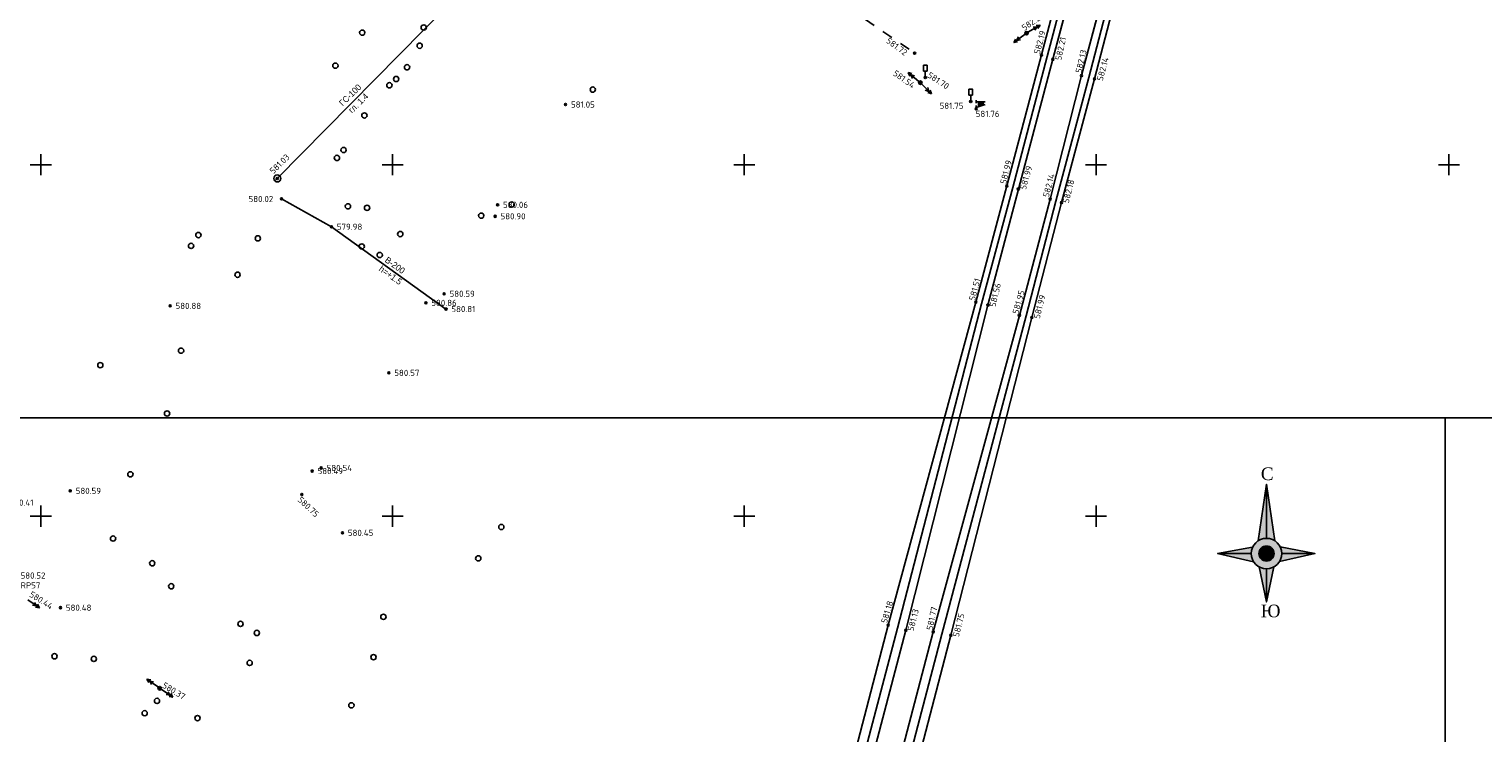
# Model space of a CAD drawing. Header units: metres. Extents: x 548732 to 549770, y 4592490 to 4594056.
# Tile 22 of 61: x 549299 to 549505, y 4592990 to 4593090. Entities that reach past the tile are written whole.
import ezdxf

# ---------------------------------------------------------------- set-up
doc = ezdxf.new("R2010")
doc.units = ezdxf.units.M
doc.header["$PDMODE"] = 32
doc.header["$PDSIZE"] = 0.3
doc.linetypes.add('Д_ТРОТ_ТРУБА', pattern=[3, 1.5, -1.5])
for name, color, linetype in [('(001) Сетка', 92, 'Continuous'), ('(002) Рамка', 7, 'Continuous'), ('(003) Пункты', 7, 'Continuous'), ('(007) Здания', 7, 'Continuous'), ('(011) Колодцы', 7, 'Continuous'), ('(013) Газ', 30, 'ИК_Газопровод -------г--------'), ('(014) Водопровод', 5, 'ИК_Водопровод -------в--------'), ('(022) Возд. Линии', 7, 'Continuous'), ('(023) Ж_дорога', 7, 'Continuous'), ('(025) Дорога', 7, 'Continuous'), ('(026) Д_знаки', 7, 'Continuous'), ('(038) Деревья', 7, 'Continuous'), ('shtamp_роза-ветров', 7, 'Continuous'), ('V-CTRL-HCPT', 150, 'Continuous'), ('V-NODE', 1, 'Continuous'), ('V-NODE-TEXT', 11, 'Continuous')]:
    doc.layers.add(name, color=color, linetype=linetype)
doc.styles.add('D-431', font='d431.ttf')
doc.styles.add('S', font='txtwr', dxfattribs={"oblique": 15})
doc.styles.get("Standard").update_dxf_attribs({"font": 'simplex.shx'})
doc.linetypes.add('DOROGA_TRAM', pattern='A,0,["|",Standard,S=5.2,R=0,X=0,Y=-2.6],-12,["|",Standard,S=3.2,R=0,X=0,Y=-1.6],-12', length=24)
doc.linetypes.add('GAZ_VOZDUSH', pattern='A,1,-2,["~",Standard,S=3,R=0,X=-1.5,Y=-1.5],-1,10', length=14)
doc.linetypes.add('ИК_Водопровод -------в--------', pattern='A,9,-0.6,["В",Standard,S=1.2,R=0,X=0,Y=-0.6],-1.2', length=10.8)
doc.linetypes.add('ИК_Газопровод -------г--------', pattern='A,9,-0.6,["Г",Standard,S=1.2,R=0,X=0,Y=-0.6],-1.2', length=10.8)

# ---------------------------------------------------------------- blocks, each defined once
blk = doc.blocks.new('d')
at = {"layer": '(038) Деревья'}
blk.add_ellipse((0, 0), major_axis=(0.265, 0.265), ratio=1, start_param=5.497787, end_param=11.780972, dxfattribs=at)
blk = doc.blocks.new('strela1')
at = {"layer": '(022) Возд. Линии'}
for p, q in [((-2, 0), (-1.5, 0.25)), ((0, 0), (-2, 0)), ((-2, 0), (-1.5, -0.25)), ((-1.5, 0), (-1, 0.25)), ((-1.5, 0), (-1, -0.25))]:
    blk.add_line(p, q, dxfattribs=at)
blk = doc.blocks.new('strela2')
at = {"layer": '(022) Возд. Линии'}
for p, q in [((0, 0), (2, 0)), ((1.5, 0), (1, 0.25)), ((1.5, 0), (1, -0.25)), ((2, 0), (1.5, 0.25)), ((2, 0), (1.5, -0.25))]:
    blk.add_line(p, q, dxfattribs=at)
blk = doc.blocks.new('STOLB')
at = {"layer": '(022) Возд. Линии'}
blk.add_circle((0, 0), 0.25, dxfattribs=at)
blk = doc.blocks.new('I02063')
at = {"linetype": 'Continuous'}
blk.add_lwpolyline([(-0.5, 3.5), (-0.5, 1.8), (0.5, 1.8), (0.5, 3.5)], close=True, dxfattribs=at)
blk.add_lwpolyline([(0.5, 0), (0, 0), (0, 1.8)], dxfattribs=at)
at = {"color": 4, "style": 'S', "oblique": 15}
blk.add_attdef('Z', (1.280972, -0.066143), '', height=2, dxfattribs=at)
blk = doc.blocks.new('057')
for p, q in [((-2.5, 0.389372), (-2.5, 1.251691)), ((-2.5, 0.8), (0, 0.8)), ((0, 0), (-2.5, -0.8)), ((-1.843432, -0.589898), (-1.843432, 0.8)), ((-1.392042, -0.445454), (-1.392042, 0.8)), ((-0.940652, -0.301009), (-0.940652, 0.8)), ((-0.489262, -0.156564), (-0.489262, 0.8)), ((-2.5, -1.212077), (-2.5, -0.308696))]:
    blk.add_line(p, q)
at = {"color": 4, "style": 'S', "oblique": 15}
blk.add_attdef('Z', (-2.408149, -2.888947), '', height=2, dxfattribs=at)
blk = doc.blocks.new('I01176')
blk.add_line((-0.71, -0.71), (0.71, 0.71))
blk.add_circle((0, 0), 1)
at = {"color": 4, "style": 'S', "oblique": 15}
blk.add_attdef('Z', (1.293046, -1.325756), '', height=2, dxfattribs=at)
blk = doc.blocks.new('RV')
at = {"layer": 'shtamp_роза-ветров', "ltscale": 0.5}
for color, points in [(0, [(0, 32.91), (0, 7.23, 0.147358), (-4, 6.03)]), (6, [(0, 32.91), (0, 7.23, -0.147358), (4, 6.03)]), (2, [(-6.57, 3.03), (-23.19, 0), (-7.23, 0, -0.108367)]), (40, [(3.58, 0, 1), (-3.58, 0, 1)]), (2, [(7.23, 0, 0.135091), (6.22, 3.7), (22.95, 0)]), (7, [(7.23, 0, -0.135091), (6.22, -3.7), (22.95, 0)]), (7, [(-7.23, 0, 0.135091), (-6.22, -3.7), (-22.95, 0)]), (0, [(0, -7.23, -0.127803), (-3.52, -6.32), (0, -22.95)]), (6, [(0, -7.23, 0.127803), (3.52, -6.32), (0, -22.95)])]:
    blk.add_hatch(color=color, dxfattribs=at).paths.add_polyline_path(points)
h = blk.add_hatch(color=72, dxfattribs=at)
h.paths.add_polyline_path([(7.23, 0, 1), (-7.23, 0, 1)])
h.paths.add_polyline_path([(-3.58, 0, -1), (3.58, 0, -1)], flags=16)
at = {"layer": 'shtamp_роза-ветров', "linetype": 'Continuous', "ltscale": 5}
for points in [[(-3.88, 6.1), (0, 32.91), (4, 6.03)], [(0, 7.23), (0, 32.91)], [(-6.13, -3.84), (-23.19, 0), (-6.57, 3.03)], [(-7.23, 0), (-23.19, 0)], [(-7.23, 0), (-23.19, 0)], [(6.45, 3.27), (22.95, 0), (6.22, -3.7)], [(0, -22.95), (0, -22.95), (3.4, -7.03), (0, -22.95), (-3.52, -6.32)], [(0, -22.95), (3.56, -6.3)]]:
    blk.add_lwpolyline(points, dxfattribs=at)
at = {"layer": 'shtamp_роза-ветров', "ltscale": 0.5}
for points in [[(0, 7.23), (0, 32.91)], [(-7.23, 0), (-23.19, 0)], [(-7.23, 0), (-23.19, 0)], [(7.23, 0), (22.95, 0)], [(0, -7.23), (0, -22.95)]]:
    blk.add_lwpolyline(points, dxfattribs=at)
at = {"layer": 'shtamp_роза-ветров', "color": 0, "ltscale": 0.5, "const_width": 0.4}
blk.add_lwpolyline([(-3.52, -6.32, -0.391931), (-6.57, 3.03, -0.459903), (4, 6.03, -0.129847), (6.45, 3.27, -0.256992), (6.22, -3.7, -0.405845), (-3.52, -6.32, -0.053016)], format="xyb", dxfattribs=at)
at = {"layer": 'shtamp_роза-ветров', "linetype": 'Continuous', "ltscale": 5}
for radius in [7.23, 3.58]:
    blk.add_circle((0, 0), radius, dxfattribs=at)
at = {"layer": 'shtamp_роза-ветров', "ltscale": 0.5}
blk.add_point((0, 0), dxfattribs=at)
at = {"layer": 'shtamp_роза-ветров', "color": 0, "ltscale": 0.5, "char_height": 6, "width": 6.968, "attachment_point": 1}
for s, insert in [('{\\fTimes New Roman|b0|i0|c204|p18;C}', (-2.68, 40.85)), ('{\\fTimes New Roman|b0|i0|c204|p18;Ю}', (-2.68, -24.2))]:
    blk.add_mtext(s, dxfattribs=dict(at, insert=insert))
blk = doc.blocks.new('STA')
blk.add_lwpolyline([(0, 1), (-0.87, -0.5), (0.87, -0.5)], close=True)
blk.add_circle((0, 0), 0.118)
blk = doc.blocks.new('*U697', base_point=(549296.7, 4593011.35, 580.52))
at = {"layer": 'V-NODE-TEXT', "linetype": 'ByBlock', "char_height": 0.875}
for s, insert, attachment_point in [('580.52', (549297.47, 4593011.61, 580.52), 7), ('RP57', (549297.47, 4593011.09, 580.52), 1)]:
    blk.add_mtext(s, dxfattribs=dict(at, insert=insert, attachment_point=attachment_point))
blk = doc.blocks.new('*U698', base_point=(549296.705, 4593011.352, 580.525))
at = {"layer": 'V-CTRL-HCPT'}
blk.add_blockref('*U697', (549296.705, 4593011.352, 580.525), dxfattribs=at)
blk = doc.blocks.new('*U699', base_point=(549296.705, 4593011.352, 580.525))
at = {"layer": 'V-CTRL-HCPT', "xscale": 0.5833333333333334, "yscale": 0.5833333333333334, "zscale": 0.5833333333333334}
blk.add_blockref('STA', (549296.705, 4593011.352, 580.525), dxfattribs=at)
at = {"layer": 'V-CTRL-HCPT'}
blk.add_blockref('*U698', (549296.705, 4593011.352, 580.525), dxfattribs=at)

msp = doc.modelspace()

# ---------------------------------------------------------------- linework, layer by layer
at = {"layer": '(001) Сетка'}
for p, q in [((549300.35, 4593072), (549300.35, 4593069)), ((549350.35, 4593072), (549350.35, 4593069)), ((549400.35, 4593072), (549400.35, 4593069)), ((549450.35, 4593072), (549450.35, 4593069)), ((549500.51, 4593072), (549500.51, 4593069)), ((549298.85, 4593070.5), (549301.85, 4593070.5)), ((549348.85, 4593070.5), (549351.85, 4593070.5)), ((549398.85, 4593070.5), (549401.85, 4593070.5)), ((549448.85, 4593070.5), (549451.85, 4593070.5)), ((549499.01, 4593070.5), (549502.01, 4593070.5)), ((549298.85, 4593020.5), (549301.85, 4593020.5)), ((549300.35, 4593022), (549300.35, 4593019)), ((549348.85, 4593020.5), (549351.85, 4593020.5)), ((549350.35, 4593022), (549350.35, 4593019)), ((549398.85, 4593020.5), (549401.85, 4593020.5)), ((549400.35, 4593022), (549400.35, 4593019)), ((549448.85, 4593020.5), (549451.85, 4593020.5)), ((549450.35, 4593022), (549450.35, 4593019))]:
    msp.add_line(p, q, dxfattribs=at)
at = {"layer": '(002) Рамка'}
for points in [[(548864.93, 4593375.02), (549632.93, 4593375.02), (549632.93, 4593034.5), (548864.93, 4593034.5)], [(548731.99, 4593034.5), (549500, 4593034.5), (549500, 4592693.98), (548731.99, 4592693.98)]]:
    msp.add_lwpolyline(points, close=True, dxfattribs=at)
at = {"layer": '(003) Пункты', "color": 7}
for p in [(549440.46, 4593089.21, 582.27), (549424.56, 4593086.38, 581.72), (549442.59, 4593086.12, 582.19), (549444.22, 4593085.5, 582.21), (549425.38, 4593082.18, 581.54), (549426.08, 4593082.91, 581.7), (549448.29, 4593083.18, 582.13), (549450.14, 4593082.71, 582.14), (549374.94, 4593079.07, 581.05), (549432.53, 4593079.5, 581.75), (549433.32, 4593078.46, 581.76), (549333.96, 4593068.54, 581.03), (549437.68, 4593067.48, 581.99), (549334.55, 4593065.64, 580.02), (549439.31, 4593067.04, 581.99), (549443.82, 4593065.61, 582.14), (549365.28, 4593064.79, 580.06), (549445.45, 4593065.11, 582.18), (549341.66, 4593061.67, 579.98), (549364.93, 4593063.16, 580.9), (549355.09, 4593050.84, 580.86), (549357.67, 4593052.13, 580.59), (549433.27, 4593050.93, 581.51), (549318.73, 4593050.41, 580.88), (549357.94, 4593049.96, 580.81), (549434.99, 4593050.53, 581.56), (549439.45, 4593049.06, 581.95), (549441.22, 4593048.77, 581.99), (549349.82, 4593040.88, 580.57), (549338.92, 4593026.91, 580.49), (549340.2, 4593027.35, 580.54), (549304.53, 4593024.09, 580.59), (549337.46, 4593023.58, 580.75), (549343.23, 4593018.12, 580.45), (549303.14, 4593007.47, 580.48), (549420.81, 4593004.99, 581.18), (549423.32, 4593004.26, 581.13), (549427.21, 4593004.04, 581.77), (549429.71, 4593003.55, 581.75), (549317.25, 4592996.01, 580.37)]:
    msp.add_point(p, dxfattribs=at)
at = {"layer": '(013) Газ', "flags": 128}
msp.add_lwpolyline([(549379.09, 4593114.38), (549333.96, 4593068.54)], dxfattribs=at)
at = {"layer": '(014) Водопровод', "linetype": 'GAZ_VOZDUSH', "flags": 128}
msp.add_lwpolyline([(549334.55, 4593065.64), (549341.66, 4593061.67), (549357.94, 4593049.96)], dxfattribs=at)
at = {"layer": '(023) Ж_дорога', "color": 7, "linetype": 'ByBlock'}
for p, q in [((549442.59, 4593086.12), (549449.12, 4593110.92)), ((549450.85, 4593110.65), (549444.22, 4593085.5)), ((549448.29, 4593083.18), (549455.04, 4593108.75)), ((549456.76, 4593108.2), (549450.14, 4593082.71)), ((549437.68, 4593067.48), (549442.59, 4593086.12)), ((549444.22, 4593085.5), (549439.31, 4593067.04)), ((549443.82, 4593065.61), (549448.29, 4593083.18)), ((549450.14, 4593082.71), (549445.45, 4593065.11)), ((549433.27, 4593050.93), (549437.68, 4593067.48)), ((549439.31, 4593067.04), (549434.99, 4593050.53)), ((549439.45, 4593049.06), (549443.82, 4593065.61)), ((549445.45, 4593065.11), (549441.22, 4593048.77))]:
    msp.add_line(p, q, dxfattribs=at)
at = {"layer": '(023) Ж_дорога', "flags": 128}
for points in [[(549433.27, 4593050.93), (549437.68, 4593067.48), (549442.59, 4593086.12), (549449.12, 4593110.92), (549466.51, 4593176.49), (549471.4, 4593195.28), (549478.01, 4593220.58), (549483.57, 4593241.64)], [(549485.03, 4593241.1), (549479.59, 4593220.05), (549473, 4593194.8), (549467.84, 4593176.62), (549450.85, 4593110.65), (549444.22, 4593085.5), (549439.31, 4593067.04), (549434.99, 4593050.53)], [(549439.45, 4593049.06), (549443.82, 4593065.61), (549448.29, 4593083.18), (549455.04, 4593108.75), (549472.8, 4593175.14), (549478.93, 4593193.54), (549488.25, 4593221.11), (549493.57, 4593236.98)]]:
    msp.add_lwpolyline(points, dxfattribs=at)
at = {"layer": '(023) Ж_дорога', "linetype": 'DOROGA_TRAM', "flags": 128}
for points in [[(549434.09, 4593050.71), (549438.51, 4593067.26), (549443.41, 4593085.91), (549449.94, 4593110.7), (549467.33, 4593176.27), (549472.22, 4593195.06), (549478.83, 4593220.37), (549484.39, 4593241.42)], [(549494.36, 4593236.44), (549489.06, 4593220.93), (549479.86, 4593194.05), (549473.81, 4593174.83), (549455.94, 4593108.41), (549449.31, 4593082.92), (549444.63, 4593065.32), (549440.4, 4593048.98)], [(549434.09, 4593050.71), (549422.11, 4593004.57), (549404.71, 4592938.24), (549388.73, 4592877.13)], [(549394.67, 4592874.72), (549408.89, 4592929.06), (549428.42, 4593003.72), (549440.4, 4593048.98)]]:
    msp.add_lwpolyline(points, dxfattribs=at)
at = {"layer": '(023) Ж_дорога', "color": 7, "linetype": 'ByBlock', "flags": 128}
for points in [[(549387.09, 4592877.27), (549387.09, 4592877.27), (549387.09, 4592877.27), (549387.09, 4592877.27), (549403.34, 4592937.88), (549420.81, 4593004.99), (549433.27, 4593050.93)], [(549434.99, 4593050.53), (549423.32, 4593004.26), (549405.92, 4592937.92), (549389.94, 4592876.81)], [(549393.46, 4592875.03), (549393.46, 4592875.03), (549393.46, 4592875.03), (549393.46, 4592875.03), (549393.46, 4592875.03), (549393.46, 4592875.03), (549393.46, 4592875.03), (549407.68, 4592929.37), (549427.21, 4593004.04), (549439.45, 4593049.06)], [(549441.22, 4593048.77), (549429.71, 4593003.55), (549410.24, 4592928.72), (549396.12, 4592874.67), (549396.12, 4592874.67), (549396.12, 4592874.67), (549396.12, 4592874.67), (549396.12, 4592874.67), (549396.12, 4592874.67), (549396.12, 4592874.67)]]:
    msp.add_lwpolyline(points, dxfattribs=at)
at = {"layer": '(025) Дорога', "linetype": 'Д_ТРОТ_ТРУБА'}
msp.add_line((549373.06, 4593121.71), (549424.56, 4593086.38), dxfattribs=at)

# ---------------------------------------------------------------- block references
at = {"layer": '(002) Рамка', "xscale": 0.3000000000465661, "yscale": 0.3000000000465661, "zscale": 0.3000000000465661}
msp.add_blockref('RV', (549474.58, 4593015.17), dxfattribs=at)
at = {"layer": '(007) Здания', "xscale": 0.5, "yscale": 0.5, "zscale": 0.5}
msp.add_blockref('057', (549434.57, 4593079.06), dxfattribs=at)
at = {"layer": '(011) Колодцы', "xscale": 0.5, "yscale": 0.5, "zscale": 0.5}
msp.add_blockref('I01176', (549333.96, 4593068.54), dxfattribs=at)
at = {"layer": '(022) Возд. Линии'}
for name, p, rotation in [('strela1', (549440.67, 4593089.34, 582.27), 210.1814563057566), ('strela2', (549440.26, 4593089.07, 582.27), 216.4160002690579), ('STOLB', (549440.46, 4593089.21, 582.27), 51.00522516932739), ('strela2', (549425.18, 4593082.34, 581.54), 140.6832501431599), ('STOLB', (549425.38, 4593082.18, 581.54), 51.00522516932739), ('strela1', (549425.55, 4593082.01, 581.54), 134.4487061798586), ('strela2', (549298.49, 4593008.58, 580.44), 326.2022282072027), ('strela1', (549317.05, 4592996.15, 580.37), 324.6778046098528), ('STOLB', (549317.25, 4592996.01, 580.37), 51.00522516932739), ('strela2', (549317.46, 4592995.87, 580.37), 326.2022282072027)]:
    msp.add_blockref(name, p, dxfattribs=dict(at, rotation=rotation))
at = {"layer": '(026) Д_знаки', "xscale": 0.5, "yscale": 0.5, "zscale": 0.5}
for p in [(549426.08, 4593082.91, 581.7), (549432.53, 4593079.5, 581.75)]:
    msp.add_blockref('I02063', p, dxfattribs=at)
at = {"layer": '(038) Деревья', "linetype": 'Continuous'}
for p in [(549354.78, 4593090.02), (549346.03, 4593089.29), (549354.2, 4593087.43), (549342.22, 4593084.59), (549352.41, 4593084.36), (549349.9, 4593081.8), (549350.86, 4593082.69), (549378.81, 4593081.19), (549346.34, 4593077.51), (549342.44, 4593071.46), (549343.38, 4593072.59), (549344, 4593064.58), (549346.72, 4593064.36), (549362.95, 4593063.25), (549367.28, 4593064.83), (549321.7, 4593058.95), (549322.74, 4593060.49), (549331.19, 4593060.02), (549345.96, 4593058.87), (549351.44, 4593060.63), (549348.52, 4593057.65), (549328.31, 4593054.85), (549320.28, 4593044.04), (549308.8, 4593041.98), (549318.29, 4593035.1), (549313.08, 4593026.45), (549365.81, 4593018.95), (549310.61, 4593017.31), (549316.18, 4593013.79), (549362.53, 4593014.49), (549318.88, 4593010.52), (549328.73, 4593005.17), (549349.04, 4593006.17), (549331.05, 4593003.88), (549302.29, 4593000.56), (549307.88, 4593000.19), (549330.03, 4592999.62), (549347.64, 4593000.43), (549316.86, 4592994.21), (549344.49, 4592993.58), (549315.11, 4592992.46), (549322.62, 4592991.76)]:
    msp.add_blockref('d', p, dxfattribs=at)
at = {"layer": 'V-NODE'}
msp.add_blockref('*U699', (549296.7, 4593011.35, 580.52), dxfattribs=at)

# ---------------------------------------------------------------- texts
at = {"layer": '(003) Пункты', "color": 7}
for s, rotation, p in [('582.27', 34.6704, (549440.17, 4593089.51, 582.27)), ('581.72', 323.6877, (549420.42, 4593087.95, 581.72)), ('582.19', 75.2497, (549442.35, 4593086.17, 582.19)), ('582.21', 77.5361, (549445.39, 4593085.29, 582.21)), ('582.13', 76.6076, (549448.26, 4593083.48, 582.13)), ('582.14', 74.8718, (549451.29, 4593082.36, 582.14)), ('581.54', 324.7189, (549421.4, 4593083.3, 581.54)), ('581.70', 326.4561, (549426.29, 4593083.02, 581.7)), ('581.03', 44.3544, (549333.4, 4593069.13, 581.03)), ('581.99', 75.7395, (549437.55, 4593067.69, 581.99)), ('581.99', 74.231, (549440.37, 4593066.89, 581.99)), ('582.14', 75.087, (549443.63, 4593065.79, 582.14)), ('582.18', 75.9751, (549446.46, 4593064.95, 582.18)), ('581.51', 75.0654, (549433.12, 4593051.09, 581.51)), ('581.56', 76.7422, (549436.06, 4593050.19, 581.56)), ('581.95', 74.1794, (549439.29, 4593049.19, 581.95)), ('581.99', 76.0692, (549442.34, 4593048.52, 581.99)), ('580.75', 316.5575, (549336.78, 4593022.72, 580.75)), ('580.44', 327.9126, (549298.63, 4593009.12, 580.44)), ('581.18', 73.3011, (549420.61, 4593005.18, 581.18)), ('581.13', 75.8717, (549424.4, 4593004.07, 581.13)), ('581.77', 77.8627, (549427.09, 4593004.2, 581.77)), ('581.75', 75.7114, (549430.84, 4593003.23, 581.75)), ('580.37', 328.769, (549317.52, 4592996.17, 580.37))]:
    msp.add_text(s, height=0.88, rotation=rotation, dxfattribs=at).set_placement(p)
for s, p in [('581.05', (549375.71, 4593078.62, 581.05)), ('581.75', (549428.11, 4593078.44, 581.75)), ('581.76', (549433.24, 4593077.29, 581.76)), ('580.02', (549329.87, 4593065.18)), ('580.90', (549365.69, 4593062.72, 580.9)), ('580.06', (549366.05, 4593064.35, 580.06)), ('579.98', (549342.42, 4593061.23, 579.98)), ('580.86', (549355.85, 4593050.4, 580.86)), ('580.59', (549358.44, 4593051.69, 580.59)), ('580.88', (549319.49, 4593049.97, 580.88)), ('580.81', (549358.71, 4593049.52, 580.81)), ('580.57', (549350.59, 4593040.44, 580.57)), ('580.49', (549339.68, 4593026.47, 580.49)), ('580.54', (549340.97, 4593026.91, 580.54)), ('580.59', (549305.3, 4593023.65, 580.59)), ('580.41', (549295.89, 4593021.98, 580.41)), ('580.45', (549343.99, 4593017.68, 580.45)), ('580.48', (549303.9, 4593007.03, 580.48))]:
    msp.add_text(s, height=0.88, dxfattribs=at).set_placement(p)
at = {"layer": '(013) Газ', "color": 0, "linetype": 'Continuous', "style": 'D-431'}
for s, rotation, p in [('ГС-100', 44.0898, (549343.25, 4593078.77, 580.71)), ('гл. 1.4', 44.3281, (549344.57, 4593077.76, 580.71))]:
    msp.add_text(s, height=0.875, rotation=rotation, dxfattribs=at).set_placement(p)
at = {"layer": '(014) Водопровод', "color": 0, "linetype": 'Continuous', "style": 'D-431'}
for s, rotation, p in [('В-200', 324.1998, (549349.16, 4593056.75, 583.42)), ('h=+1.5', 324.4235, (549348.31, 4593055.48, 583.42))]:
    msp.add_text(s, height=0.88, rotation=rotation, dxfattribs=at).set_placement(p)

doc.saveas('drawing.dxf')
